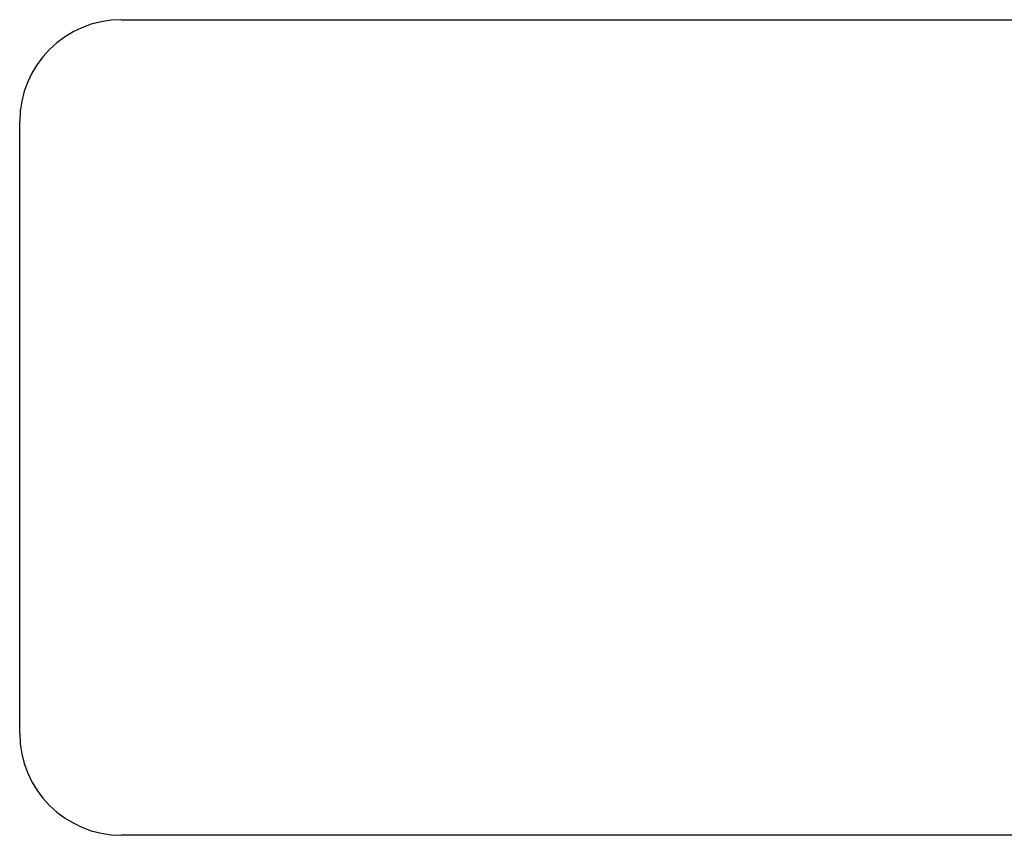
# Model space of a CAD drawing. Header units: inches. Extents: x 17 to 386, y 34 to 183.
# Tile 40 of 95: x 163.53 to 165.94, y 118.71 to 120.71. Entities that reach past the tile are written whole.
import ezdxf

# ---------------------------------------------------------------- set-up
doc = ezdxf.new("R2010")
doc.units = ezdxf.units.IN
doc.header["$MEASUREMENT"] = 0
doc.layers.add('Visible Edges(ANSI)', color=7, linetype='Continuous', lineweight=25)

msp = doc.modelspace()

# ---------------------------------------------------------------- linework, layer by layer
at = {"layer": 'Visible Edges(ANSI)'}
for p, q in [((163.7779, 120.7104), (166.7779, 120.7104)), ((163.5279, 118.9604), (163.5279, 120.4604)), ((166.7779, 118.7104), (163.7779, 118.7104))]:
    msp.add_line(p, q, dxfattribs=at)
for centre, start, end in [((163.7779, 120.4604), 90, 180), ((163.7779, 118.9604), 180, 270)]:
    msp.add_arc(centre, 0.25, start, end, dxfattribs=at)

doc.saveas('drawing.dxf')
